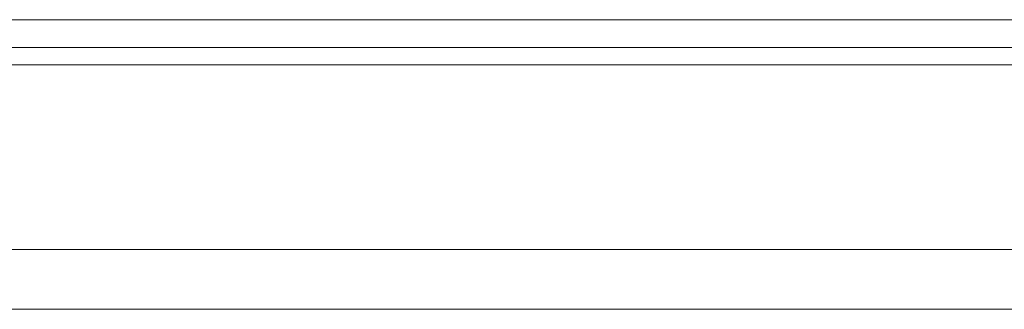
# Model space of a CAD drawing. Header units: millimetres. Extents: x 21 to 338, y 371 to 485.
# Tile 4 of 53: x 242 to 262, y 391 to 397. Entities that reach past the tile are written whole.
import ezdxf

# ---------------------------------------------------------------- set-up
doc = ezdxf.new("R2010")
doc.units = ezdxf.units.MM
doc.layers.add('OUT', color=3, linetype='Continuous')

msp = doc.modelspace()

# ---------------------------------------------------------------- linework, layer by layer
at = {"layer": 'OUT', "color": 0, "linetype": 'Continuous', "lineweight": 15}
for p, q in [((305.988, 397.083), (217.988, 397.083)), ((337.988, 396.529), (189.562, 396.529)), ((317.988, 396.176), (189.508, 396.176)), ((337.988, 392.483), (188.385, 392.483)), ((317.988, 391.283), (151.988, 391.283))]:
    msp.add_line(p, q, dxfattribs=at)

doc.saveas('drawing.dxf')
